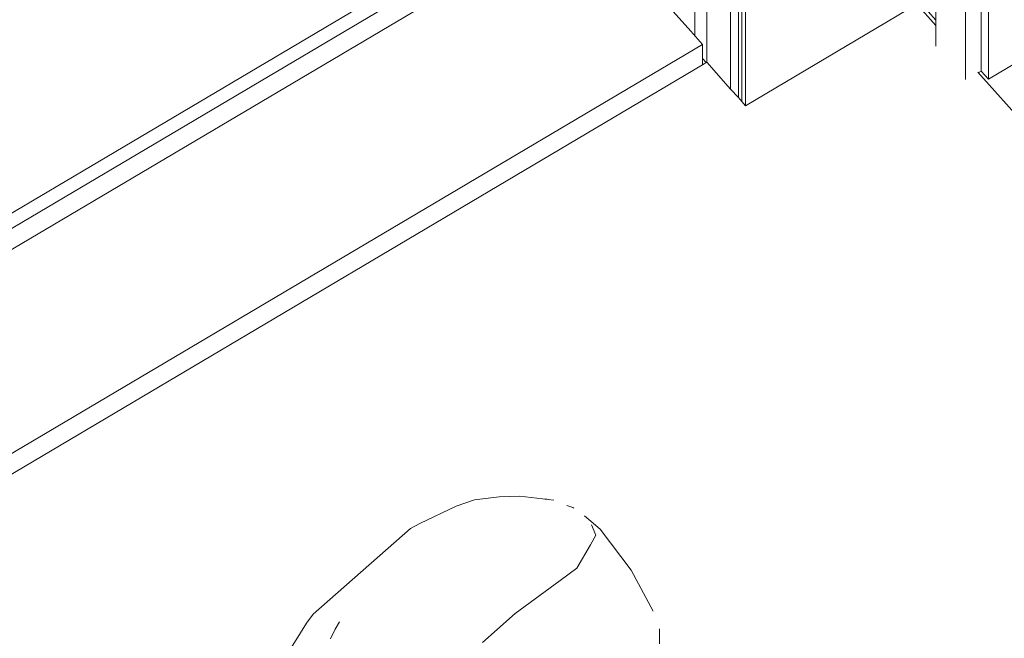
# Model space of a CAD drawing. Header units: millimetres. Extents: x -36631 to 27388, y -24993 to 6945.
# Tile 121 of 256: x -2455 to -1425, y -14810 to -14162. Entities that reach past the tile are written whole.
import ezdxf

# ---------------------------------------------------------------- set-up
doc = ezdxf.new("R2010")
doc.units = ezdxf.units.MM
doc.header["$MEASUREMENT"] = 0
doc.linetypes.add('Wipeout_Contour', pattern=[1000, 0, -1000])
for name, color, linetype in [('12_FAÇ_Façana', 7, 'Continuous'), ('Nuevo_08_E_Envans secs', 7, 'Continuous'), ('Nuevo_09_EI_Mobiliari general', 7, 'Continuous'), ('Nuevo_14_PAV_Soft Light Grey 0554', 7, 'Continuous'), ('Nuevo_Puertas Archicad', 7, 'Continuous'), ('Ventanas Archicad', 7, 'Continuous')]:
    doc.layers.add(name, color=color, linetype=linetype)
for name, color, linetype, lineweight in [('12_FAÇ_Façana_Pluma_Nº__47', 7, 'Continuous', 20), ('Nuevo_08_E_Envans secs_Pluma_Nº__47', 7, 'Continuous', 20), ('Nuevo_09_EI_Mobiliari general_Pluma_Nº__1', 7, 'Continuous', 5), ('Nuevo_14_PAV_Soft Light Grey 0554_Pluma_Nº__89', 7, 'Continuous', 5), ('Nuevo_Puertas Archicad_Pluma_Nº__1', 7, 'Continuous', 5), ('Ventanas Archicad_Pluma_Nº__1', 7, 'Continuous', 5), ('Ventanas Archicad_Pluma_Nº__47', 7, 'Continuous', 20)]:
    doc.layers.add(name, color=color, linetype=linetype, lineweight=lineweight)

# ---------------------------------------------------------------- blocks, each defined once
blk = doc.blocks.new('Elem Sección_97_1')
at = {"layer": '12_FAÇ_Façana_Pluma_Nº__47', "color": 7, "linetype": 'Continuous', "lineweight": 20}
for p, q in [((-1748.7, -14179.1), (-1748.7, -13447.2)), ((-1736.7, -14207.3), (-1740.5, -14203.1))]:
    blk.add_line(p, q, dxfattribs=at)
blk = doc.blocks.new('Elem Sección_102_1')
at = {"layer": '12_FAÇ_Façana_Pluma_Nº__47', "color": 7, "linetype": 'Continuous', "lineweight": 20}
blk.add_line((-1740.5, -14188.3), (-1740.5, -14209.6), dxfattribs=at)
blk = doc.blocks.new('Elem Sección_103_1')
at = {"layer": 'Ventanas Archicad_Pluma_Nº__1', "color": 7, "linetype": 'Continuous', "lineweight": 5}
for p, q in [((-2572.6, -14429.2), (-1913.3, -14038.8)), ((-2572.6, -14467.4), (-1865.3, -14048.6)), ((-1903.9, -14049.3), (-2572.6, -14445.2))]:
    blk.add_line(p, q, dxfattribs=at)
at = {"layer": 'Ventanas Archicad_Pluma_Nº__47', "color": 7, "linetype": 'Continuous', "lineweight": 20}
for p, q in [((-1784.2, -14139.4), (-1753, -14174.3)), ((-1753, -14174.3), (-1740.5, -14188.3)), ((-1740.5, -14188.3), (-2572.6, -14681))]:
    blk.add_line(p, q, dxfattribs=at)
blk = doc.blocks.new('Elem Sección_162_1')
at = {"layer": 'Nuevo_09_EI_Mobiliari general_Pluma_Nº__1', "color": 7, "linetype": 'Continuous', "lineweight": 5}
for p, q in [((-1979.4, -14665), (-1998.5, -14671.8)), ((-1953.4, -14662), (-1979.4, -14665)), ((-1953.4, -14662), (-1931.9, -14661.3)), ((-1896.4, -14665.5), (-1931.9, -14661.3)), ((-1903.2, -14664.3), (-1905.7, -14664.4)), ((-1901, -14665), (-1903.2, -14664.3)), ((-2036.5, -14690), (-1998.5, -14671.8)), ((-1876.4, -14673), (-1882.6, -14670.9)), ((-1875.2, -14673.8), (-1876.4, -14673)), ((-1859.6, -14685.5), (-1864.3, -14681.9)), ((-1847.9, -14695.6), (-1859.6, -14685.5)), ((-1859.3, -14686.1), (-1859.6, -14685.5)), ((-2148.3, -14784.7), (-2046.2, -14695.1)), ((-2036.5, -14690), (-2046.2, -14695.1)), ((-1852.2, -14702.2), (-1856.9, -14691.2)), ((-1815.2, -14738.7), (-1847.9, -14695.6)), ((-1857.9, -14712.1), (-1852.2, -14702.2)), ((-1872.1, -14736.6), (-1857.9, -14712.1)), ((-1889.7, -14749.5), (-1872.1, -14736.6)), ((-1792.4, -14781.5), (-1815.2, -14738.7)), ((-1936.7, -14784.1), (-1889.7, -14749.5)), ((-2155.2, -14794.2), (-2148.3, -14784.7)), ((-1971, -14814.4), (-1936.7, -14784.1)), ((-2175.9, -14827.2), (-2155.2, -14794.2)), ((-2130, -14810.5), (-2125.3, -14800.5)), ((-2125.3, -14800.5), (-2120.6, -14792.7)), ((-1785.8, -14815.8), (-1785.8, -14800))]:
    blk.add_line(p, q, dxfattribs=at)
blk = doc.blocks.new('Elem Sección_244_1')
at = {"color": 254, "linetype": 'Wipeout_Contour', "lineweight": 0, "ltscale": 63394.84961}
blk.add_wipeout([(-3527.6, -14522.1), (-1605.2, -16679.8), (-1600.1, -16676.8), (-3522.4, -14519)], dxfattribs=at).dxf.layer = 'Nuevo_08_E_Envans secs'
at = {"color": 254, "linetype": 'Wipeout_Contour', "lineweight": 0, "ltscale": 63157.812624}
blk.add_wipeout([(-1564.8, -16547.2), (-1553.6, -16540.6), (-3290.7, -14590.7), (-3301.9, -14597.3)], dxfattribs=at).dxf.layer = 'Nuevo_08_E_Envans secs'
at = {"color": 254, "linetype": 'Wipeout_Contour', "lineweight": 0, "ltscale": 63190.839389}
blk.add_wipeout([(-3301.9, -14597.3), (-3313, -14603.9), (-1575.9, -16553.8), (-1564.8, -16547.2)], dxfattribs=at).dxf.layer = 'Nuevo_08_E_Envans secs'
at = {"color": 254, "linetype": 'Wipeout_Contour', "lineweight": 0, "ltscale": 109955.260334}
blk.add_wipeout([(-3506.1, -14509.4), (-1603.7, -16644.8), (-1592.5, -16638.2), (-1636.1, -16589.3), (-3398, -14611.5), (-3399.2, -14612.3), (-3496.4, -14503.6)], dxfattribs=at).dxf.layer = 'Nuevo_08_E_Envans secs'
at = {"color": 254, "linetype": 'Wipeout_Contour', "lineweight": 0, "ltscale": 80053.323108}
blk.add_wipeout([(-3517.3, -14516), (-1606.8, -16660.5), (-1595.6, -16653.9), (-1603.7, -16644.8), (-3506.1, -14509.4)], dxfattribs=at).dxf.layer = 'Nuevo_08_E_Envans secs'
at = {"color": 254, "linetype": 'Wipeout_Contour', "lineweight": 0, "ltscale": 63106.035495}
blk.add_wipeout([(-3268.6, -14597.9), (-3273.7, -14601), (-1564.6, -16519.4), (-1559.5, -16516.4)], dxfattribs=at).dxf.layer = 'Nuevo_08_E_Envans secs'
blk = doc.blocks.new('Elem Sección_301_1')
at = {"layer": 'Nuevo_14_PAV_Soft Light Grey 0554_Pluma_Nº__89', "color": 7, "linetype": 'Continuous', "lineweight": 5}
for p, q in [((-1496.4, -14168.3), (-1516.1, -14146.1)), ((-1740.5, -14209.6), (-2572.6, -14702.3)), ((-1736.2, -14207), (-1740.5, -14209.6)), ((-1711.2, -14235), (-1736.2, -14207)), ((-1024, -14696.8), (-1452.4, -14217.4))]:
    blk.add_line(p, q, dxfattribs=at)
blk = doc.blocks.new('Elem Sección_317_1')
at = {"layer": 'Nuevo_Puertas Archicad_Pluma_Nº__1', "color": 7, "linetype": 'Continuous', "lineweight": 5}
for p, q in [((-1496.4, -14190), (-1496.4, -13444.2)), ((-1448.9, -13469.5), (-1448.9, -14216.2)), ((-1465.2, -13479.1), (-1465.2, -14224.9)), ((-1441.4, -13477.9), (-1441.4, -14224.6)), ((-1350.3, -14170.8), (-1441.4, -14224.6)), ((-1451.9, -14218), (-1448.9, -14216.2)), ((-1441.4, -14224.6), (-1448.9, -14216.2))]:
    blk.add_line(p, q, dxfattribs=at)
blk = doc.blocks.new('Elem Sección_318_1')
at = {"layer": 'Nuevo_08_E_Envans secs_Pluma_Nº__47', "color": 7, "linetype": 'Continuous', "lineweight": 20}
blk.add_line((-1512.5, -14144.8), (-1496.4, -14162.9), dxfattribs=at)
blk = doc.blocks.new('Elem Sección_320_1')
at = {"layer": 'Nuevo_08_E_Envans secs_Pluma_Nº__47', "color": 7, "linetype": 'Continuous', "lineweight": 20}
for p, q in [((-1736.2, -13461.2), (-1736.2, -14207)), ((-1711.2, -13489.2), (-1711.2, -14235)), ((-1703.1, -13498.2), (-1703.1, -14244)), ((-1699.4, -13502.4), (-1699.4, -14248.2)), ((-1695.6, -14252.4), (-1695.6, -13506.6)), ((-1695.6, -14252.4), (-1516.1, -14146.1)), ((-1711.2, -14235), (-1703.1, -14244)), ((-1703.1, -14244), (-1699.4, -14248.2)), ((-1699.4, -14248.2), (-1695.6, -14252.4))]:
    blk.add_line(p, q, dxfattribs=at)

msp = doc.modelspace()

# ---------------------------------------------------------------- block references
at = {"layer": '12_FAÇ_Façana', "lineweight": 0}
for name in ['Elem Sección_97_1', 'Elem Sección_102_1']:
    msp.add_blockref(name, (0, 0), dxfattribs=at)
at = {"layer": 'Nuevo_Puertas Archicad', "lineweight": 0}
msp.add_blockref('Elem Sección_317_1', (0, 0), dxfattribs=at)

# ---------------------------------------------------------------- next in the draw order: block references
at = {"layer": 'Ventanas Archicad', "lineweight": 0}
msp.add_blockref('Elem Sección_103_1', (0, 0), dxfattribs=at)

# ---------------------------------------------------------------- next in the draw order: block references
at = {"layer": 'Nuevo_09_EI_Mobiliari general', "lineweight": 0}
msp.add_blockref('Elem Sección_162_1', (0, 0), dxfattribs=at)

# ---------------------------------------------------------------- next in the draw order: block references
at = {"layer": 'Nuevo_08_E_Envans secs', "lineweight": 0}
msp.add_blockref('Elem Sección_244_1', (0, 0), dxfattribs=at)

# ---------------------------------------------------------------- next in the draw order: block references
at = {"layer": 'Nuevo_14_PAV_Soft Light Grey 0554', "lineweight": 0}
msp.add_blockref('Elem Sección_301_1', (0, 0), dxfattribs=at)

# ---------------------------------------------------------------- next in the draw order: block references
at = {"layer": 'Nuevo_08_E_Envans secs', "lineweight": 0}
msp.add_blockref('Elem Sección_318_1', (0, 0), dxfattribs=at)

# ---------------------------------------------------------------- next in the draw order: block references
msp.add_blockref('Elem Sección_320_1', (0, 0), dxfattribs=at)

doc.saveas('drawing.dxf')
